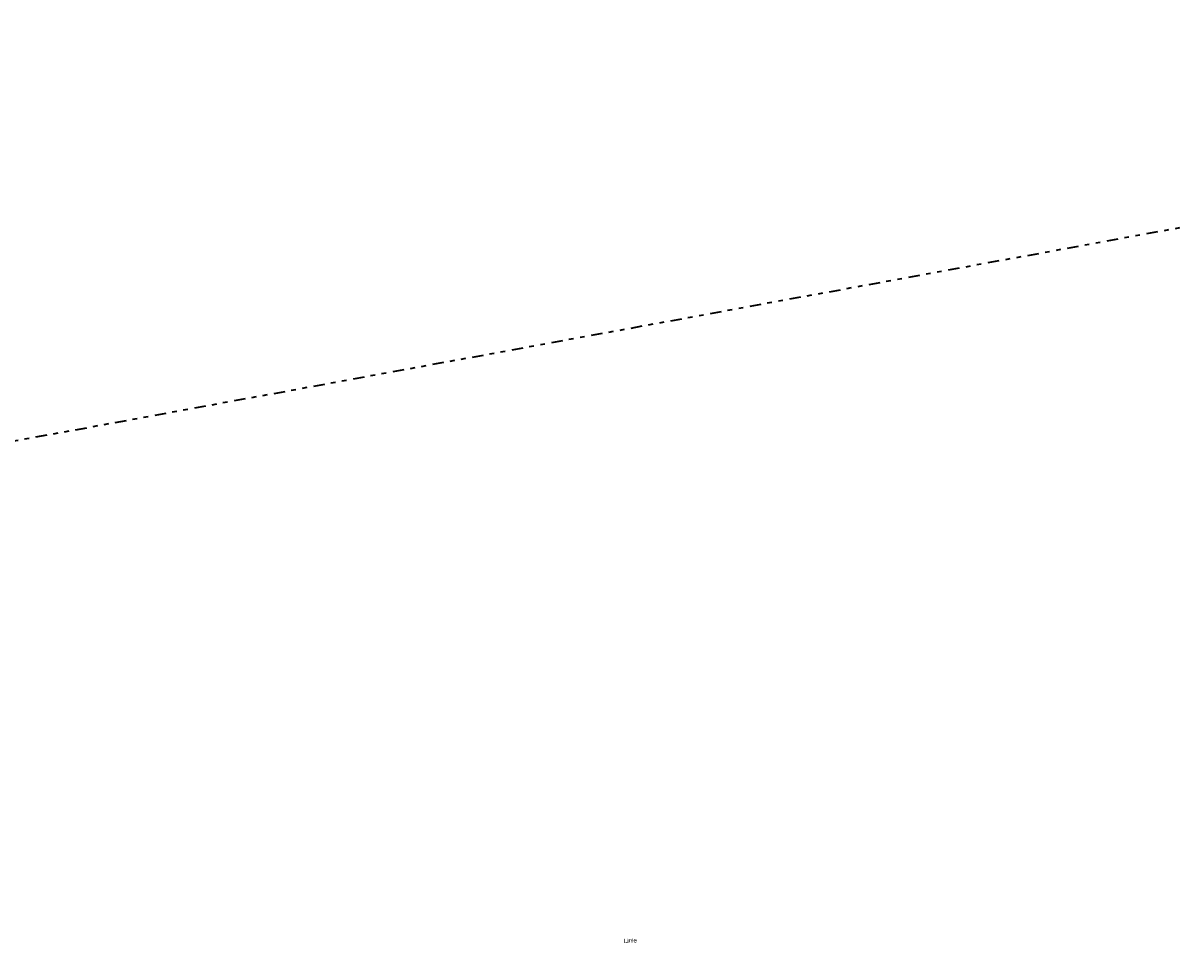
# Model space of a CAD drawing. Header units: metres. Extents: x 169249 to 194689, y 406250 to 412203.
# Tile 96 of 256: x 173149 to 173406, y 406623 to 406832. Entities that reach past the tile are written whole.
import ezdxf
from ezdxf.enums import TextEntityAlignment as Align

# ---------------------------------------------------------------- set-up
doc = ezdxf.new("R2010")
doc.units = ezdxf.units.M
doc.linetypes.add('BGT_NLCS_N264$0$AL-TEKENBLADGRENS', pattern=[11.5, 2.5, -1.5, 1, -1.5, 1, -1.5, 2.5])
doc.layers.add('BGT_NLCS_N264$0$Label_Openbareruimte', color=252, linetype='CONTINUOUS')
doc.layers.add('BGT_NLCS_N264$0$X-XX-AL-TEKENBLADGRENS-G', color=252, linetype='BGT_NLCS_N264$0$AL-TEKENBLADGRENS', lineweight=35)
doc.layers.add('X-XX-AL-REFERENTIE-G', color=7, linetype='CONTINUOUS', lineweight=18)
doc.styles.add('BGT_NLCS_N264$0$STANDARD', font='txt')

# ---------------------------------------------------------------- blocks, each defined once
blk = doc.blocks.new('BGT_NLCS_N264')
at = {"layer": 'BGT_NLCS_N264$0$X-XX-AL-TEKENBLADGRENS-G'}
blk.add_polyline3d([(176213.39, 406694.78, 0), (175774.26, 406688.92, 0), (175550.3, 406607.56, 0), (175504.3, 406586.49, 0), (175352.92, 406579.68, 0), (175231.96, 406594.81, 0), (174804.98, 406742.48, 0), (174350.7, 406826.72, 0), (174201.17, 406831.68, 0), (173948.64, 406792.99, 0), (173868.02, 406824.07, 0), (173517.27, 406806.12, 0), (172959.72, 406703.99, 0), (172786.37, 406695.27, 0), (172348.59, 406819.52, 0), (172101.12, 406814.39, 0)], dxfattribs=at)
at = {"layer": 'BGT_NLCS_N264$0$Label_Openbareruimte', "color": 252, "lineweight": 18, "style": 'BGT_NLCS_N264$0$STANDARD'}
blk.add_text('Linie', height=1, rotation=2.9225, dxfattribs=at).set_placement((173284.57, 406626.85), align=Align.MIDDLE)

msp = doc.modelspace()

# ---------------------------------------------------------------- block references
at = {"layer": 'X-XX-AL-REFERENTIE-G'}
msp.add_blockref('BGT_NLCS_N264', (0, 0), dxfattribs=at)

doc.saveas('drawing.dxf')
